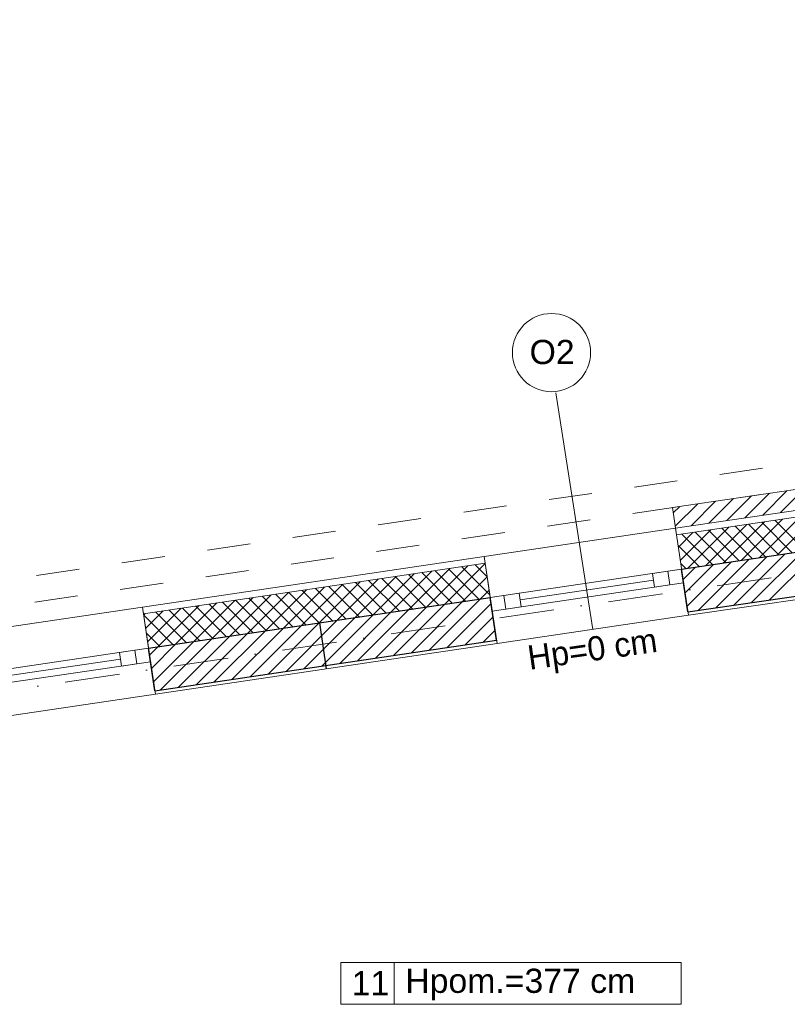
# Model space of a CAD drawing. Header units: metres. Extents: x 10441 to 19716, y -6570 to 1447.
# Tile 33 of 136: x 14894 to 15338, y -3500 to -2930. Entities that reach past the tile are written whole.
import ezdxf
from ezdxf.enums import TextEntityAlignment as Align

# ---------------------------------------------------------------- set-up
doc = ezdxf.new("R2010")
doc.units = ezdxf.units.M
doc.header["$MEASUREMENT"] = 0
doc.linetypes.add('8', pattern=[0.5, 0.25, -0.25])
doc.linetypes.add('DASHDOT', pattern=[25.4, 12.7, -6.35, 0, -6.35])
for name, color, linetype, lineweight in [('#elektryczne', 8, 'Continuous', 20), ('A_HACZE', 8, 'Continuous', 5), ('A_OSIE', 8, 'Continuous', 13), ('A_OZACZENIE DRZWI', 8, 'Continuous', 13), ('A_OZNACZENIA OKIEN', 8, 'Continuous', 13), ('A_PROJEKTOWANE ŚCIANY MUROWANE NOŚNE', 8, 'Continuous', 30), ('A_STAL CIENKIE', 8, 'Continuous', 0), ('A_STOLARKA', 8, 'Continuous', 5), ('A_TABELKI POM.', 8, 'Continuous', 20), ('A_TYNK', 8, 'Continuous', 5), ('A_WYMIARY WEWNETRZNE', 8, 'Continuous', 18)]:
    doc.layers.add(name, color=color, linetype=linetype, lineweight=lineweight)
doc.layers.add('A_OZNACZENIA WARSTW', color=8, linetype='Continuous')
doc.styles.add('ARIAL', font='arial.ttf')
doc.styles.add('m1_romans', font='romans.shx', dxfattribs={"width": 0.8})
doc.styles.add('opisy okien', font='txt', dxfattribs={"height": 15})

# ---------------------------------------------------------------- blocks, each defined once
blk = doc.blocks.new('podkład')
at = {"layer": 'A_HACZE', "color": 8, "linetype": 'Continuous'}
for p, q in [((11166.39, -956.1), (11152.15, -970.34)), ((11124.89, -962.24), (11110.65, -976.48)), ((11135.27, -960.71), (11121.03, -974.94)), ((11145.64, -959.17), (11131.4, -973.41)), ((11156.02, -957.63), (11141.78, -971.87)), ((11093.77, -966.85), (11090.02, -970.59)), ((11104.14, -965.31), (11091.16, -978.29)), ((11114.52, -963.78), (11100.28, -978.01)), ((11153.28, -974.21), (11129.55, -997.94)), ((11163.65, -972.67), (11139.92, -996.41)), ((11174.03, -971.14), (11150.29, -994.87)), ((11122.16, -978.82), (11098.42, -1002.55)), ((11132.53, -977.28), (11108.8, -1001.01)), ((11135.77, -997.02), (11118.16, -979.41)), ((11142.9, -975.75), (11119.17, -999.48)), ((11143.47, -995.88), (11125.86, -978.27)), ((11151.17, -994.74), (11133.56, -977.13)), ((11158.87, -993.6), (11141.26, -975.99)), ((11166.57, -992.46), (11148.96, -974.85)), ((11101.41, -981.89), (11092.95, -990.34)), ((11111.78, -980.35), (11094.09, -998.04)), ((11112.68, -1000.44), (11095.06, -982.83)), ((11120.37, -999.3), (11102.76, -981.69)), ((11128.07, -998.16), (11110.46, -980.55)), ((11104.98, -1001.58), (11092.81, -989.42)), ((11175.55, -991.13), (11145.73, -1020.95)), ((11144.43, -995.74), (11114.71, -1025.46)), ((11154.8, -994.2), (11125.05, -1023.96)), ((11165.18, -992.67), (11135.39, -1022.45)), ((10960.67, -1002.72), (10936.94, -1026.45)), ((10971.04, -1001.18), (10947.31, -1024.92)), ((10981.14, -999.92), (10957.69, -1023.38)), ((10977.43, -1020.46), (10959.82, -1002.85)), ((10983.82, -1018.01), (10967.52, -1001.71)), ((10982.29, -1007.63), (10975.22, -1000.57)), ((11097.28, -1002.72), (11094.36, -999.8)), ((11102.93, -1001.88), (11095.72, -1009.09)), ((11113.3, -1000.35), (11096.86, -1016.79)), ((11123.68, -998.81), (11098, -1024.49)), ((11134.05, -997.27), (11104.37, -1026.96)), ((10929.55, -1007.33), (10905.82, -1031.06)), ((10939.92, -1005.79), (10916.19, -1029.52)), ((10938.94, -1026.16), (10921.32, -1008.54)), ((10950.3, -1004.26), (10926.56, -1027.99)), ((10946.64, -1025.02), (10929.02, -1007.4)), ((10954.33, -1023.88), (10936.72, -1006.26)), ((10962.03, -1022.74), (10944.42, -1005.12)), ((10969.73, -1021.6), (10952.12, -1003.98)), ((10982.28, -1007.62), (10968.06, -1021.84)), ((10888.05, -1013.47), (10864.32, -1037.2)), ((10898.42, -1011.93), (10874.69, -1035.66)), ((10900.44, -1031.85), (10882.83, -1014.24)), ((10908.8, -1010.4), (10885.07, -1034.13)), ((10908.14, -1030.71), (10890.53, -1013.1)), ((10919.17, -1008.86), (10895.44, -1032.59)), ((10915.84, -1029.57), (10898.23, -1011.96)), ((10923.54, -1028.43), (10905.93, -1010.82)), ((10931.24, -1027.3), (10913.62, -1009.68)), ((10846.55, -1019.61), (10822.82, -1043.34)), ((10856.93, -1018.08), (10833.19, -1041.81)), ((10867.3, -1016.54), (10843.57, -1040.27)), ((10861.94, -1037.55), (10844.33, -1019.94)), ((10869.64, -1036.41), (10852.03, -1018.8)), ((10877.67, -1015), (10853.94, -1038.74)), ((10877.34, -1035.27), (10859.73, -1017.66)), ((10885.04, -1034.13), (10867.43, -1016.52)), ((10892.74, -1032.99), (10875.13, -1015.38)), ((10983.42, -1015.32), (10978.44, -1020.31)), ((10815.43, -1024.22), (10791.7, -1047.95)), ((10825.8, -1022.68), (10802.07, -1046.41)), ((10823.45, -1043.25), (10805.84, -1025.64)), ((10836.18, -1021.15), (10812.45, -1044.88)), ((10831.15, -1042.11), (10813.53, -1024.5)), ((10838.85, -1040.97), (10821.23, -1023.36)), ((10846.55, -1039.83), (10828.93, -1022.22)), ((10854.24, -1038.69), (10836.63, -1021.08)), ((10947.31, -1024.92), (10917.65, -1054.58)), ((10957.69, -1023.38), (10928.02, -1053.04)), ((10968.06, -1021.84), (10938.4, -1051.51)), ((10978.44, -1020.31), (10948.77, -1049.97)), ((10984.56, -1023.02), (10959.15, -1048.44)), ((10800.35, -1046.67), (10783.37, -1029.69)), ((10784.31, -1028.82), (10783.38, -1029.75)), ((10794.68, -1027.29), (10784.52, -1037.45)), ((10805.05, -1025.75), (10785.66, -1045.15)), ((10808.05, -1045.53), (10790.44, -1027.92)), ((10815.75, -1044.39), (10798.14, -1026.78)), ((10905.82, -1031.06), (10876.15, -1060.72)), ((10916.19, -1029.52), (10886.53, -1059.19)), ((10926.56, -1027.99), (10896.9, -1057.65)), ((10936.94, -1026.45), (10907.27, -1056.12)), ((10985.7, -1030.72), (10969.52, -1046.9)), ((10874.69, -1035.66), (10845.03, -1065.33)), ((10885.07, -1034.13), (10855.4, -1063.79)), ((10895.44, -1032.59), (10865.78, -1062.26)), ((10792.65, -1047.81), (10784.91, -1040.06)), ((10833.19, -1041.81), (10803.53, -1071.47)), ((10843.57, -1040.27), (10813.9, -1069.94)), ((10853.94, -1038.74), (10824.28, -1068.4)), ((10864.32, -1037.2), (10834.65, -1066.86)), ((10986.84, -1038.42), (10979.9, -1045.37)), ((10791.7, -1047.95), (10786.8, -1052.85)), ((10802.07, -1046.41), (10787.94, -1060.55)), ((10812.45, -1044.88), (10789.08, -1068.25)), ((10822.82, -1043.34), (10793.16, -1073.01))]:
    blk.add_line(p, q, dxfattribs=at)
at = {"layer": 'A_OSIE', "color": 8, "linetype": 'DASHDOT', "ltscale": 2.5}
blk.add_line((10108.73, -1161.68), (13256.84, -695.71), dxfattribs=at)
at = {"layer": 'A_OZNACZENIA OKIEN', "color": 8}
blk.add_line((11022.04, -901.14), (11043.39, -1037.99), dxfattribs=at)
at = {"layer": 'A_OZNACZENIA WARSTW', "color": 8, "linetype": 'Continuous'}
blk.add_line((10885.11, -1034.13), (10889.07, -1060.83), dxfattribs=at)
at = {"layer": 'A_PROJEKTOWANE ŚCIANY MUROWANE NOŚNE', "color": 8}
for p, q in [((11094.83, -1003.08), (12186.65, -841.47)), ((11098.49, -1027.81), (11363.8, -989.28)), ((11098.49, -1027.81), (11094.83, -1003.08)), ((10786.19, -1048.77), (10984.04, -1019.48)), ((10987.7, -1044.21), (10984.04, -1019.48)), ((10789.86, -1073.5), (10987.7, -1044.21)), ((10789.85, -1073.49), (10786.19, -1048.76))]:
    blk.add_line(p, q, dxfattribs=at)
at = {"layer": 'A_STAL CIENKIE', "color": 8, "linetype": '8', "ltscale": 100}
for p, q in [((10325.66, -1065.38), (13908.4, -535.07)), ((13910.62, -549.91), (10327.86, -1080.21))]:
    blk.add_line(p, q, dxfattribs=at)
at = {"layer": 'A_STOLARKA', "color": 8}
for p, q in [((11091.32, -979.34), (10980.52, -995.74)), ((11098.79, -1029.79), (11091.32, -979.34)), ((10980.52, -995.74), (10987.99, -1046.19)), ((11086.92, -1004.26), (10984.04, -1019.48)), ((11086.92, -1004.26), (11078.02, -1005.57)), ((11078.02, -1005.57), (11079.19, -1013.49)), ((11094.83, -1003.08), (11086.92, -1004.26)), ((11086.92, -1004.26), (11088.09, -1012.17)), ((11088.09, -1012.17), (11086.92, -1004.26)), ((11094.83, -1003.08), (11090.88, -1003.67)), ((11096, -1011), (11094.83, -1003.08)), ((11096, -1011), (10985.21, -1027.4)), ((11078.6, -1009.53), (11001.44, -1020.95)), ((11079.19, -1013.49), (11088.09, -1012.17)), ((11088.09, -1012.17), (11096, -1011)), ((10991.95, -1018.31), (10984.04, -1019.48)), ((10991.95, -1018.31), (10984.04, -1019.48)), ((10984.04, -1019.48), (10985.21, -1027.4)), ((10984.04, -1019.48), (10985.21, -1027.4)), ((11000.86, -1016.99), (10991.95, -1018.31)), ((10993.12, -1026.23), (10991.95, -1018.31)), ((10991.95, -1018.31), (10993.12, -1026.23)), ((10993.12, -1026.23), (10991.95, -1018.31)), ((11002.03, -1024.91), (11000.86, -1016.99)), ((10782.68, -1025.02), (10527.46, -1062.8)), ((10790.15, -1075.47), (10782.68, -1025.02)), ((10993.12, -1026.23), (11002.03, -1024.91)), ((10985.21, -1027.4), (10993.12, -1026.23)), ((10985.21, -1027.4), (10993.12, -1026.23)), ((10987.99, -1046.19), (11098.79, -1029.79)), ((10778.28, -1049.94), (10530.97, -1086.54)), ((10778.28, -1049.94), (10769.38, -1051.25)), ((10769.38, -1051.25), (10770.55, -1059.17)), ((10786.19, -1048.76), (10778.28, -1049.94)), ((10778.28, -1049.94), (10779.45, -1057.85)), ((10779.45, -1057.85), (10778.28, -1049.94)), ((10786.19, -1048.76), (10782.24, -1049.35)), ((10787.37, -1056.68), (10786.19, -1048.76)), ((10787.37, -1056.68), (10532.15, -1094.46)), ((10769.96, -1055.21), (10548.38, -1088.01)), ((10770.55, -1059.17), (10779.45, -1057.85)), ((10779.45, -1057.85), (10787.37, -1056.68)), ((10534.93, -1113.25), (10790.15, -1075.47))]:
    blk.add_line(p, q, dxfattribs=at)
at = {"layer": 'A_TYNK', "color": 8, "linetype": 'Continuous'}
for p, q in [((11089.56, -967.47), (12181.38, -805.87)), ((11091.32, -979.34), (12183.13, -817.74)), ((11091.9, -983.3), (12183.72, -821.69)), ((11091.9, -983.3), (11089.56, -967.47)), ((10782.68, -1025.02), (10980.52, -995.74)), ((10984.04, -1019.48), (10980.52, -995.74)), ((11098.79, -1029.79), (11361.8, -991.6)), ((10783.27, -1028.98), (10981.11, -999.7)), ((10786.19, -1048.77), (10782.68, -1025.02)), ((10790.15, -1075.48), (10987.99, -1046.19))]:
    blk.add_line(p, q, dxfattribs=at)
at = {"layer": 'A_WYMIARY WEWNETRZNE', "color": 8, "linetype": 'Continuous'}
for p, q in [((10897.59, -1254.95), (10897.59, -1230.73)), ((10897.59, -1230.73), (11094.57, -1230.73)), ((10928.47, -1230.73), (10928.47, -1254.95)), ((11094.57, -1230.73), (11094.57, -1254.95)), ((11094.57, -1254.95), (10897.59, -1254.95))]:
    blk.add_line(p, q, dxfattribs=at)
blk.add_circle((11019.52, -877.76), 22.63, dxfattribs=at)
at = {"layer": 'A_OZACZENIE DRZWI', "color": 8, "ltscale": 0.1, "style": 'm1_romans', "width": 0.8}
for rotation, p in [(98.4861, (12735.07, -773.13)), (360, (12573.8, -1012.7)), (90, (11565.29, -1150.14)), (90, (11872.29, -1150.14)), (90, (12230.03, -1245.64)), (90, (12385.87, -1249.44)), (90, (11565.29, -1370.89)), (90, (11872.29, -1370.89)), (90, (12230.03, -1370.89)), (90, (12389.3, -1370.89)), (90, (11748.79, -1556.15)), (90, (11986.6, -1556.15)), (90, (12389.3, -1556.15)), (360, (12235.05, -1664.2)), (360, (12235.05, -1880.2)), (90, (11745.78, -2001.94))]:
    blk.add_attdef('SZEROKOSC', text='', height=10, rotation=rotation, dxfattribs=at).set_placement(p, align=Align.BOTTOM_CENTER)
for rotation, p in [(98.4861, (12738.56, -773.47)), (360, (12572.95, -1016.09)), (90, (11568.68, -1150.99)), (90, (11875.68, -1150.99)), (90, (12233.42, -1246.49)), (90, (12389.27, -1250.29)), (90, (11568.68, -1371.74)), (90, (11875.68, -1371.74)), (90, (12233.42, -1371.74)), (90, (12392.69, -1371.74)), (90, (11752.19, -1557)), (90, (11990, -1557)), (90, (12392.69, -1557)), (360, (12234.2, -1667.59)), (360, (12234.2, -1883.59)), (90, (11749.18, -2002.79))]:
    blk.add_attdef('WYSOKOSC', text='', height=10, rotation=rotation, dxfattribs=at).set_placement(p, align=Align.TOP_CENTER)
at = {"layer": 'A_OZNACZENIA OKIEN', "color": 8, "linetype": 'Continuous', "lineweight": 18, "style": 'ARIAL'}
for s, p in [('O2', (11006.81, -884.42)), ('Hpom.=377 cm', (10934.84, -1248.34))]:
    blk.add_text(s, height=14, dxfattribs=at).set_placement(p)
at = {"layer": 'A_OZNACZENIA OKIEN', "color": 8, "linetype": 'Continuous', "lineweight": 18, "style": 'opisy okien'}
blk.add_text('Hp=0 cm', height=14, rotation=8, dxfattribs=at).set_placement((11006.76, -1061.37))
at = {"layer": 'A_OZNACZENIA OKIEN', "color": 8, "ltscale": 0.1, "style": 'm1_romans', "width": 0.8}
for rotation, p in [(278.8676, (13373.71, -593.04)), (278.8676, (12983.87, -650.74)), (278.8676, (12445.73, -730.4)), (278.8676, (12224.15, -763.19)), (0, (14017.48, -900.03)), (278.8676, (11021.54, -941.2)), (278.8676, (10640.69, -997.57)), (0, (14017.48, -1574.7)), (90, (10819.6, -2080.7)), (90, (11204.6, -2080.7)), (90, (11970.6, -2080.7)), (90, (13175.8, -2080.7)), (90, (13539.8, -2080.7))]:
    blk.add_attdef('SZEROKOSC', text='', height=10, rotation=rotation, dxfattribs=at).set_placement(p, align=Align.BOTTOM_CENTER)
for rotation, p in [(278.8676, (13403.28, -587.56)), (278.8676, (13013.44, -645.27)), (278.8676, (12475.3, -724.92)), (278.8676, (12253.72, -757.72)), (0, (14011.09, -903.42)), (278.8676, (11051.11, -935.72)), (278.8676, (10670.26, -992.09)), (0, (14011.09, -1578.09)), (90, (10823, -2081.55)), (90, (11208, -2081.55)), (90, (11974, -2081.55)), (90, (13179.19, -2081.55)), (90, (13543.19, -2081.55))]:
    blk.add_attdef('WYSOKOSC', text='', height=10, rotation=rotation, dxfattribs=at).set_placement(p, align=Align.TOP_CENTER)
at = {"layer": 'A_TABELKI POM.', "color": 8, "linetype": 'Continuous', "lineweight": 18, "style": 'ARIAL'}
blk.add_text('11', height=14, dxfattribs=at).set_placement((10903.76, -1249.74))

msp = doc.modelspace()

# ---------------------------------------------------------------- block references
at = {"layer": '#elektryczne', "color": 8, "linetype": 'Continuous', "lineweight": 18}
msp.add_blockref('podkład', (4182.37, -2244.78), dxfattribs=at)

doc.saveas('drawing.dxf')
